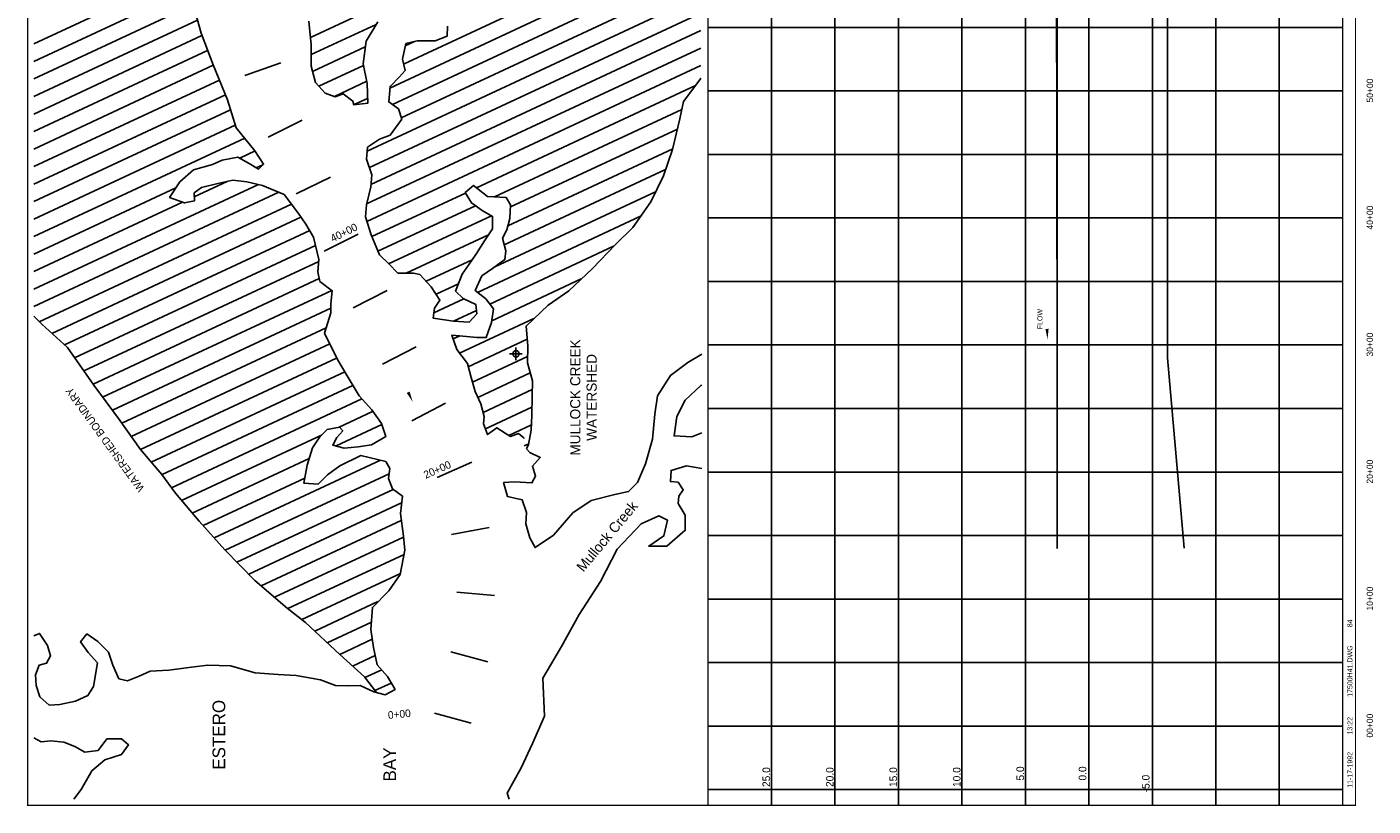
# Model space of a CAD drawing. Extents: x 198242 to 218151, y 770143 to 787227.
# Tile 2 of 3: x 207428 to 218032, y 770143 to 776277. Entities that reach past the tile are written whole.
import ezdxf
from ezdxf.enums import TextEntityAlignment as Align

# ---------------------------------------------------------------- set-up
doc = ezdxf.new("R2010")
doc.units = 0
doc.header["$LTSCALE"] = 1000
doc.header["$PDMODE"] = 34
doc.header["$PDSIZE"] = 50
doc.linetypes.add('DASHED', pattern=[0])
doc.linetypes.add('STREAM', pattern=[0])
doc.layers.get('0').update_dxf_attribs({"linetype": 'CONTINUOUS'})
for name, color, linetype in [('BORDER', 1, 'CONTINUOUS'), ('EXISTING', 7, 'CONTINUOUS'), ('GRID', 2, 'CONTINUOUS'), ('SEC', 2, 'CONTINUOUS'), ('STATIONS', 7, 'CONTINUOUS'), ('TEXT', 7, 'CONTINUOUS'), ('TRUNKS', 5, 'STREAM'), ('WATER', 4, 'CONTINUOUS'), ('WETFILL', 8, 'CONTINUOUS'), ('WSHEDS', 3, 'CONTINUOUS')]:
    doc.layers.add(name, color=color, linetype=linetype)

# ---------------------------------------------------------------- blocks, each defined once
blk = doc.blocks.new('LOGON')
at = {"color": 0}
blk.add_attdef('DATE', text='', height=1, dxfattribs=at).set_placement((-1.87, 1.76), align=Align.RIGHT)
for tag, p in [('TIME', (1.56, 1.76)), ('DRAWING', (8.97, 1.76)), ('OPERATOR', (22.66, 1.76))]:
    blk.add_attdef(tag, p, '', height=1, dxfattribs=at)
blk = doc.blocks.new('*X')
at = {"color": 0}
for p, q in [((213692, 777610), (215520, 779438)), ((213655, 777396), (215567, 779308)), ((213718, 777282), (215614, 779178)), ((213820, 777207), (215661, 779049)), ((213657, 776867), (215708, 778919)), ((213718, 776752), (215756, 778789)), ((213775, 776632), (215803, 778660)), ((213796, 776476), (215850, 778530)), ((213844, 776348), (215897, 778400)), ((214565, 776892), (215911, 778238)), ((214724, 776873), (215874, 778024)), ((212932, 777557), (213342, 777966)), ((212984, 777432), (213382, 777830)), ((213656, 777751), (213713, 777808)), ((214868, 776841), (215894, 777867)), ((210902, 776764), (211845, 777707)), ((214900, 776696), (215913, 777709)), ((210949, 776634), (211912, 777597)), ((213039, 777311), (213363, 777634)), ((210996, 776505), (211977, 777486)), ((213125, 777219), (213399, 777493)), ((214925, 776544), (215915, 777535)), ((211043, 776375), (212049, 777381)), ((213268, 777185), (213466, 777384)), ((211090, 776245), (212123, 777279)), ((213437, 777178), (213519, 777260)), ((214913, 776356), (215902, 777345)), ((211137, 776116), (212205, 777184)), ((211185, 775986), (212287, 777089)), ((214855, 776121), (215857, 777123)), ((211232, 775857), (212372, 776996)), ((211279, 775727), (212456, 776904)), ((213922, 776249), (214497, 776823)), ((214978, 776067), (215738, 776828)), ((211326, 775597), (212535, 776806)), ((214007, 776157), (214607, 776757)), ((214119, 776092), (214752, 776725)), ((211373, 775468), (212611, 776706)), ((211421, 775338), (212716, 776634)), ((212733, 776474), (212827, 776568)), ((214274, 776071), (214781, 776577)), ((212882, 776446), (212923, 776487)), ((215037, 775949), (215586, 776499)), ((211562, 774949), (212942, 776329)), ((211609, 774820), (213115, 776326)), ((214445, 776065), (214727, 776346)), ((211689, 774723), (213239, 776273)), ((211813, 774670), (213345, 776202)), ((212500, 776064), (212707, 776271)), ((211468, 775209), (212341, 776082)), ((211939, 774619), (213446, 776126)), ((214553, 775996), (214690, 776133)), ((211515, 775079), (212429, 775994)), ((212048, 774551), (213529, 776032)), ((214587, 775853), (214770, 776036)), ((214755, 775844), (214895, 775984)), ((214886, 775622), (215342, 776078)), ((212152, 774479), (213596, 775922)), ((214986, 775545), (215349, 775908)), ((212256, 774406), (213646, 775796)), ((215060, 775442), (215398, 775780)), ((212362, 774335), (213770, 775743)), ((214799, 775711), (214840, 775752)), ((215140, 775345), (215462, 775667)), ((212469, 774265), (213812, 775608)), ((215219, 775247), (215521, 775550)), ((212574, 774194), (213829, 775449)), ((212679, 774121), (213899, 775342)), ((215280, 775132), (215566, 775418)), ((212783, 774049), (213989, 775255)), ((215472, 775147), (215610, 775285)), ((212897, 773986), (214086, 775176)), ((215612, 775111), (215641, 775139)), ((213010, 773923), (214183, 775096)), ((213115, 773851), (214285, 775021)), ((214188, 774747), (214401, 774960)), ((214221, 774603), (214503, 774885)), ((213225, 773784), (214085, 774644)), ((213566, 773595), (214589, 774618)), ((213682, 773533), (214688, 774540)), ((213337, 773719), (214056, 774438)), ((213801, 773476), (214761, 774436)), ((213451, 773656), (214076, 774282)), ((213921, 773419), (214859, 774358)), ((214045, 773366), (214905, 774227)), ((214173, 773318), (214965, 774110)), ((214302, 773270), (215017, 773984)), ((214435, 773226), (215042, 773833)), ((214562, 773176), (214950, 773565)), ((214686, 773124), (214957, 773395)), ((214810, 773071), (215009, 773270)), ((214935, 773019), (215074, 773158)), ((215059, 772967), (215162, 773069)), ((215167, 772898), (215268, 772998))]:
    blk.add_line(p, q, dxfattribs=at)

msp = doc.modelspace()

# ---------------------------------------------------------------- linework, layer by layer
at = {"layer": 'BORDER', "color": 0, "const_width": 10}
msp.add_lwpolyline([(217893, 770148), (217893, 786148), (207433, 786148), (207433, 770148)], close=True, dxfattribs=at)
for points in [[(212793, 770148), (212793, 786148)], [(217793, 770148), (217793, 786148)]]:
    msp.add_lwpolyline(points, dxfattribs=at)
at = {"layer": 'EXISTING', "color": 0}
msp.add_lwpolyline([(215543, 784773), (215543, 783273), (215543, 780773), (215543, 779023), (215543, 776773), (215543, 773673), (215543, 772173), (215542, 773673), (215539, 776773), (215536, 779023), (215533, 780773), (215528, 783273), (215523, 784773)], dxfattribs=at)
at = {"layer": 'EXISTING', "color": 0, "linetype": 'DASHED'}
msp.add_lwpolyline([(216543, 772173), (216413, 773673), (216413, 776773), (216193, 779023), (216403, 780773), (216653, 783273), (216460, 784773)], dxfattribs=at)
at = {"layer": 'GRID', "color": 0}
for points in [[(213293, 770148), (213293, 786148)], [(213793, 770148), (213793, 786148)], [(214293, 770148), (214293, 786148)], [(214793, 770148), (214793, 786148)], [(215293, 770148), (215293, 786148)], [(215793, 770148), (215793, 786148)], [(216293, 770148), (216293, 786148)], [(216793, 770148), (216793, 786148)], [(217293, 770148), (217293, 786148)], [(217793, 776273), (212793, 776273)], [(217793, 775773), (212793, 775773)], [(217793, 775273), (212793, 775273)], [(217793, 774773), (212793, 774773)], [(217793, 774273), (212793, 774273)], [(217793, 773773), (212793, 773773)], [(217793, 773273), (212793, 773273)], [(217793, 772773), (212793, 772773)], [(217793, 772273), (212793, 772273)], [(217793, 771773), (212793, 771773)], [(217793, 771273), (212793, 771273)], [(217793, 770773), (212793, 770773)], [(217793, 770273), (212793, 770273)]]:
    msp.add_lwpolyline(points, dxfattribs=at)
at = {"layer": 'SEC', "color": 0}
msp.add_point((211280, 773704), dxfattribs=at)
at = {"layer": 'STATIONS', "color": 0}
for p, q in [((209145, 775895), (209428, 775994)), ((209287, 775944), (209287, 775944)), ((209328, 775410), (209597, 775543)), ((209463, 775476), (209463, 775476)), ((209549, 774962), (209818, 775094)), ((209683, 775028), (209683, 775028)), ((209769, 774513), (210038, 774645)), ((209904, 774579), (209904, 774579)), ((209998, 774065), (210265, 774203)), ((210131, 774134), (210132, 774134)), ((210229, 773621), (210495, 773759)), ((210362, 773690), (210362, 773690)), ((210459, 773177), (210725, 773315)), ((210592, 773246), (210592, 773246)), ((210659, 772730), (210933, 772850)), ((210796, 772790), (210796, 772790)), ((210773, 772282), (211068, 772335)), ((210920, 772309), (210921, 772309)), ((210814, 771828), (211112, 771801)), ((210963, 771815), (210963, 771815)), ((210768, 771357), (211058, 771279)), ((210913, 771318), (210913, 771318)), ((210638, 770874), (210928, 770796)), ((210783, 770835), (210783, 770835))]:
    msp.add_line(p, q, dxfattribs=at)
at = {"layer": 'TRUNKS', "color": 0}
for points in [[(215467, 773816, 0, 25, 0), (215463, 773900, 0, 0, -0.087559), (215469, 773950, 0, 0, 0.245722), (215460, 773994, 0, 0, -0.309425), (215456, 774062, 0, 0, 0), (215455, 774095, 0, 0, 0)], [(210467, 773325, 0, 25, 0), (210431, 773401, 0, 0, -0.087559), (210418, 773450, 0, 0, 0.245722), (210395, 773487, 0, 0, -0.309425), (210365, 773549, 0, 0, 0), (210352, 773579, 0, 0, 0)]]:
    msp.add_lwpolyline(points, format="xyseb", dxfattribs=at)
at = {"layer": 'WATER', "color": 0}
for points in [[(208743, 776436), (208800, 776228), (208895, 775978), (209007, 775704), (209077, 775482), (209224, 775302), (209292, 775196), (209251, 775158), (209179, 775203), (209090, 775253), (208965, 775229), (208889, 775194), (208740, 775151), (208633, 775057), (208552, 774935), (208670, 774892), (208747, 774907), (208744, 774971), (208804, 775012), (208932, 775044), (209050, 775072), (209160, 775058), (209284, 775030), (209454, 774958), (209568, 774808), (209626, 774724), (209686, 774621), (209728, 774445), (209719, 774350), (209735, 774273), (209833, 774200), (209822, 774097), (209822, 774026), (209772, 773866), (209873, 773659), (209951, 773531), (210044, 773372), (210146, 773263), (210222, 773154), (210255, 773052), (210142, 772987), (210038, 772972), (209926, 772960), (209837, 772984), (209868, 773044), (209915, 773098), (209890, 773126), (209794, 773108), (209736, 773049), (209677, 772963), (209636, 772827), (209610, 772685), (209723, 772678), (209795, 772750), (209892, 772821), (210057, 772903), (210254, 772856), (210286, 772800), (210276, 772723), (210308, 772640), (210385, 772584), (210370, 772447), (210393, 772269), (210405, 772157), (210369, 771965), (210278, 771838), (210149, 771707), (210138, 771533), (210157, 771392), (210186, 771256), (210268, 771163), (210328, 771060), (210250, 771018), (210161, 771042)], [(210191, 776318), (210099, 776165), (210077, 775986), (210108, 775831), (210114, 775677), (210002, 775665), (209995, 775694), (209918, 775750), (209856, 775728), (209777, 775757), (209701, 775839), (209668, 775968), (209668, 776137), (209648, 776323)], [(211341, 773038), (211341, 773042), (211300, 773075), (211238, 773053), (211194, 773079), (211129, 773121), (211056, 773068), (211024, 773151), (211029, 773211), (211003, 773310), (210959, 773407), (210928, 773517), (210897, 773627), (210814, 773738), (210775, 773851), (210836, 773846), (210973, 773831), (211045, 773831), (211088, 773949), (211103, 774059), (211042, 774136), (210959, 774202), (211011, 774317), (211095, 774375), (211193, 774446), (211200, 774514), (211175, 774613), (211209, 774681), (211233, 774770), (211236, 774876), (211204, 774933), (211056, 774943), (210945, 775029), (210879, 774973), (210930, 774892), (211015, 774833), (211096, 774785), (211095, 774687), (211033, 774594), (210969, 774493), (210930, 774436), (210855, 774330), (210805, 774197), (210864, 774139), (210963, 774093), (210972, 774019), (210911, 773952), (210789, 773961), (210629, 773985), (210639, 774062), (210681, 774127), (210613, 774232), (210524, 774328), (210474, 774338), (210349, 774339), (210278, 774411), (210206, 774482), (210140, 774640), (210094, 774782), (210103, 774877), (210136, 775017), (210145, 775112), (210102, 775235), (210110, 775330), (210205, 775393), (210288, 775425), (210380, 775552), (210356, 775632), (210278, 775687), (210288, 775809), (210359, 775881), (210406, 775935), (210385, 776023), (210413, 776146), (210501, 776167), (210644, 776168), (210738, 776204), (210741, 776284)], [(212743, 773701), (212633, 773634), (212497, 773533), (212394, 773374), (212375, 773229), (212355, 773031), (212301, 772837), (212238, 772691), (212167, 772619), (212060, 772596), (211873, 772550), (211729, 772451), (211575, 772276), (211431, 772178), (211389, 772256), (211358, 772366), (211364, 772453), (211330, 772555), (211214, 772580), (211183, 772690), (211266, 772695), (211406, 772687), (211434, 772739), (211410, 772820), (211471, 772887), (211388, 772926), (211363, 772956)], [(212743, 773082), (212666, 773050), (212526, 773057), (212547, 773210), (212612, 773338), (212735, 773453), (212743, 773457)], [(211226, 770198), (211210, 770245), (211320, 770445), (211409, 770636), (211506, 770850), (211492, 771150), (211639, 771399), (211777, 771652), (211945, 771911), (212076, 772166), (212265, 772364), (212405, 772428), (212473, 772394), (212445, 772270), (212326, 772190), (212469, 772190), (212613, 772315), (212612, 772432), (212557, 772524), (212562, 772584), (212598, 772633), (212557, 772693), (212497, 772698), (212502, 772785), (212623, 772821), (212743, 772800)], [(210161, 771042), (210054, 771091), (209964, 771089), (209858, 771092), (209740, 771136), (209548, 771172), (209408, 771179), (209225, 771193), (209031, 771247), (208854, 771251), (208723, 771237), (208545, 771213), (208399, 771205), (208313, 771166), (208219, 771129), (208153, 771145), (208104, 771252), (208070, 771354), (207986, 771439), (207900, 771498), (207851, 771436), (207909, 771352), (207985, 771270), (207953, 771085), (207908, 771013), (207811, 770968), (207686, 770943), (207603, 770938), (207529, 771002), (207500, 771093), (207495, 771175), (207524, 771253), (207583, 771267), (207614, 771327), (207590, 771407), (207527, 771502), (207483, 771482)], [(207483, 770679), (207541, 770649), (207615, 770657), (207718, 770645), (207804, 770613), (207885, 770566), (207989, 770581), (208058, 770671), (208174, 770672), (208229, 770625), (208173, 770548), (208042, 770507), (207938, 770421), (207856, 770273), (207798, 770198)]]:
    msp.add_lwpolyline(points, dxfattribs=at)
at = {"layer": 'WSHEDS', "color": 0}
for points in [[(212736, 775872), (212736, 775872), (212601, 775689), (212570, 775554), (212514, 775311), (212441, 775105), (212343, 774901), (212200, 774698), (212064, 774564), (211880, 774373), (211696, 774200), (211534, 774087), (211360, 773922), (211374, 773767), (211370, 773633), (211411, 773490), (211407, 773367), (211405, 773221), (211399, 773103), (211380, 772990), (211363, 772956)], [(207483, 773999), (207545, 773936), (207747, 773752), (207954, 773457), (208150, 773193), (208322, 772949), (208491, 772754), (208598, 772606), (208784, 772387), (208986, 772161), (209224, 771919), (209478, 771701), (209623, 771587), (209892, 771337), (210086, 771160), (210181, 771037)]]:
    msp.add_lwpolyline(points, dxfattribs=at)

# ---------------------------------------------------------------- block references
at = {"layer": 'TEXT', "color": 0, "xscale": 40, "yscale": 40, "zscale": 40, "rotation": 90.00000000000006}
msp.add_blockref('LOGON', (217939, 770644), dxfattribs=at).add_auto_attribs({'DATE': '11-17-1992', 'TIME': '13:22', 'OPERATOR': '84', 'DRAWING': '17500H41.DWG'})
at = {"layer": 'WETFILL', "color": 0, "rotation": 340}
msp.add_blockref('*X', (-256369, 118357), dxfattribs=at)
msp.add_blockref('*X', (-256369, 118357), dxfattribs=at)

# ---------------------------------------------------------------- texts
at = {"layer": 'STATIONS', "color": 0}
for s, height, rotation, p in [('50+00', 0.04, 296.1683, (209463, 775476)), ('40+00', 60, 26.4081, (209938, 774631)), ('40+00', 0.04, 296.1683, (209904, 774579)), ('30+00', 0.04, 297.4398, (210362, 773690)), ('20+00', 60, 23.707, (210672, 772764)), ('20+00', 0.04, 293.707, (210796, 772790)), ('10+00', 0.04, 264.8931, (210963, 771815)), ('0+00', 60, 5.4864, (210364, 770837)), ('0+00', 0.04, 254.9391, (210783, 770835))]:
    msp.add_text(s, height=height, rotation=rotation, dxfattribs=at).set_placement(p, align=Align.CENTER)
at = {"layer": 'TEXT', "color": 0}
for s, height, p in [('50+00', 50, (218031, 775776)), ('40+00', 50, (218031, 774776)), ('30+00', 50, (218031, 773776)), ('MULLOCK CREEK', 80, (211787, 773360)), ('WATERSHED', 80, (211916, 773360)), ('20+00', 50, (218031, 772776)), ('10+00', 50, (218031, 771776)), ('00+00', 50, (218031, 770776))]:
    msp.add_text(s, height=height, rotation=90, dxfattribs=at).set_placement(p, align=Align.CENTER)
for s, rotation, p in [('WATERSHED BOUNDARY', 125.876, (208357, 772645)), ('25.0', 90, (213282, 770293)), ('20.0', 90, (213782, 770293)), ('15.0', 90, (214282, 770293)), ('10.0', 90, (214782, 770293)), ('5.0', 90, (215282, 770344)), ('0.0', 90, (215773, 770344)), ('-5.0', 90, (216271, 770251))]:
    msp.add_text(s, height=60, rotation=rotation, dxfattribs=at).set_placement(p)
at = {"layer": 'TRUNKS', "color": 0}
msp.add_text('FLOW', height=40, rotation=90, dxfattribs=at).set_placement((215427, 773977), align=Align.CENTER)
at = {"layer": 'WATER', "color": 0}
for s, height, rotation, p in [('Mullock Creek', 80, 50.1954, (212028, 772241)), ('ESTERO', 100, 90, (208990, 770704)), ('BAY', 100, 90, (210336, 770470))]:
    msp.add_text(s, height=height, rotation=rotation, dxfattribs=at).set_placement(p, align=Align.CENTER)

doc.saveas('drawing.dxf')
